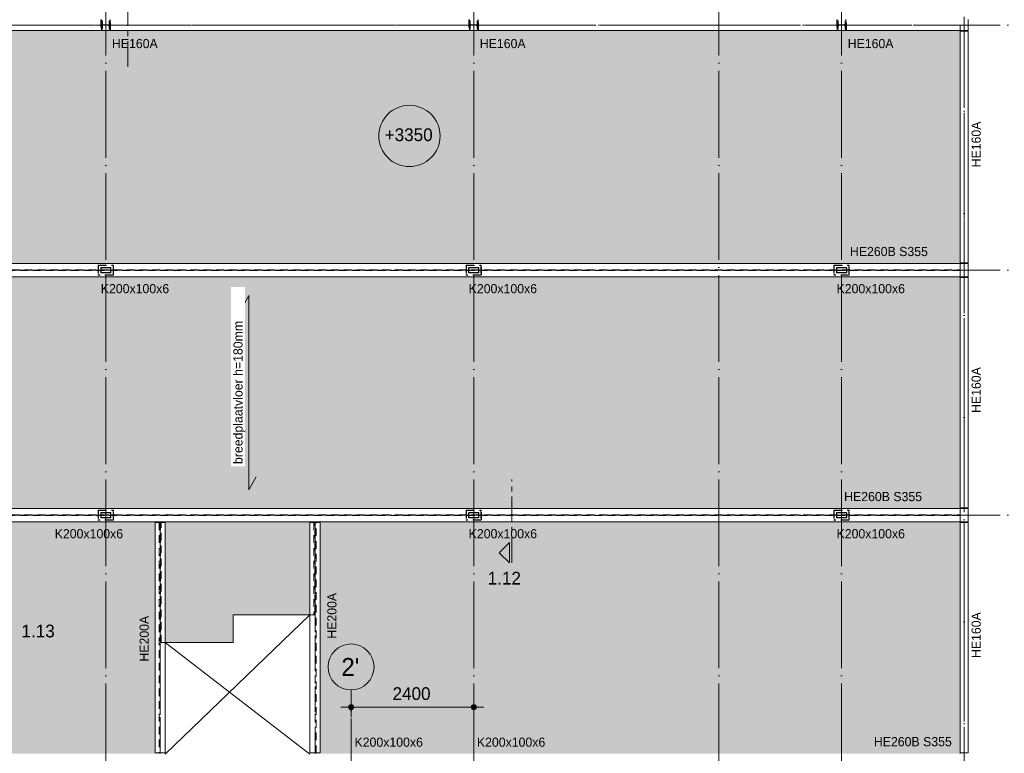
# Model space of a CAD drawing. Header units: millimetres. Extents: x -2900 to 56100, y -900 to 49332.
# Tile 6 of 15: x 10515 to 29785, y 24336 to 38705. Entities that reach past the tile are written whole.
import ezdxf

# ---------------------------------------------------------------- set-up
doc = ezdxf.new("R2010")
doc.units = ezdxf.units.MM
for name, pattern in [('WSP_hartlijn', [800, 500, -100, 100, -100]), ('WSP_hhidden', [250, 150, -100]), ('WSP_stramienlijn', [2000, 1700, -150, 0, -150])]:
    doc.linetypes.add(name, pattern=pattern)
for name, color, linetype, lineweight in [('00_algemeen - 0_13mm', 7, 'Continuous', 13), ('00_algemeen - 0_18mm', 1, 'Continuous', 13), ('00_algemeen - hartlijn', 7, 'WSP_hartlijn', 13), ('00_dimensions', 8, 'Continuous', 13), ('00_maatvoering', 8, 'Continuous', 13), ('00_maatvoering-100', 8, 'Continuous', 13), ('03_viewports - sections', 1, 'Continuous', 13), ('07_stramien', 4, 'Continuous', 13), ('23_vloeren', 2, 'Continuous', 18), ('23_vloeren - hatch', 1, 'Continuous', 18), ('28_hoofddraagconstructies - kolommen en liggers', 1, 'Continuous', 13), ('28_hoofddraagconstructies - kolommen en liggers - staal', 1, 'Continuous', 13), ('28_hoofddraagconstructies - kolommen en liggers - staal -cut-', 2, 'Continuous', 13), ('28_hoofddraagconstructies - tags', 7, 'Continuous', 18)]:
    doc.layers.add(name, color=color, linetype=linetype, lineweight=lineweight)
doc.styles.add('Revittext', font='txt', dxfattribs={"height": 180})
doc.styles.add('Revittext_1', font='txt', dxfattribs={"height": 350})
doc.styles.add('Revittext_2', font='txt', dxfattribs={"height": 250})
doc.styles.add('Revittext_I', font='txt', dxfattribs={"height": 180})
doc.dimstyles.new('WSP_18M_-_transparant_1', dxfattribs={"dimscale": 304.8, "dimtxt": 181.601257, "dimasz": 0.918635, "dimexe": 0.656168, "dimexo": 0.492126, "dimgap": 0.147638, "dimtad": 1, "dimdec": 0, "dimzin": 0, "dimdsep": 46, "dimtxsty": 'Revittext', "dimblk1": 'DOTSMALL', "dimblk2": 'DOTSMALL', "dimsah": 1, "dimcen": 0.09, "dimdle": 0.656168, "dimazin": 0, "dimtfac": 1, "dimtdec": 4, "dimtix": 1, "dimtmove": 0, "dimatfit": 3, "dimfxl": 1, "dimtvp": 1, "dimtolj": 1, "dimtzin": 0, "dimarcsym": 2})
doc.dimstyles.new('WSP_25_-_transparant', dxfattribs={"dimscale": 304.8, "dimtxt": 252.223969, "dimasz": 1.312336, "dimexe": 0.656168, "dimexo": 0.0625, "dimgap": 0.213255, "dimtad": 1, "dimdec": 0, "dimzin": 0, "dimdsep": 46, "dimtxsty": 'Revittext_2', "dimblk1": 'DOTSMALL', "dimblk2": 'DOTSMALL', "dimsah": 1, "dimcen": 0.09, "dimdle": 0.656168, "dimazin": 0, "dimtfac": 1, "dimtdec": 4, "dimtix": 1, "dimtmove": 0, "dimatfit": 3, "dimfxl": 0.656168, "dimfxlon": 1, "dimtvp": 1, "dimtolj": 1, "dimtzin": 0, "dimarcsym": 2})

# ---------------------------------------------------------------- blocks, each defined once
blk = doc.blocks.new('28_WSP_SF_staal - HE v21-0 - HE160A-1331324-1e verd - plot - 100')
at = {"layer": '00_algemeen - hartlijn'}
blk.add_line((-2277.3, 0), (2257.3, 0), dxfattribs=at)
blk = doc.blocks.new('28_WSP_SF_staal - HE v21-0 - HE160A-1331325-1e verd - plot - 100')
at = {"layer": '00_algemeen - hartlijn'}
blk.add_line((-2257.3, 0), (2257.3, 0), dxfattribs=at)
blk = doc.blocks.new('28_WSP_SF_staal - HE v21-0 - HE200A-1331893-1e verd - plot - 100')
at = {"layer": '00_algemeen - hartlijn'}
blk.add_line((-2257.3, 0), (2257.3, 0), dxfattribs=at)
blk = doc.blocks.new('28_WSP_SF_staal - HE v21-0 - HE260B S355-V8-1e verd - plot - 100')
at = {"layer": '00_algemeen - hartlijn'}
for p, q in [((-10790, 0), (-3790, 0)), ((-3784, 0), (-3596, 0)), ((-3590, 0), (3410, 0)), ((3416, 0), (3604, 0)), ((3610, 0), (10610, 0)), ((10616, 0), (10804, 0)), ((10810, 0), (13190, 0))]:
    blk.add_line(p, q, dxfattribs=at)
at = {"layer": '28_hoofddraagconstructies - kolommen en liggers', "linetype": 'WSP_hhidden'}
for p, q in [((-3790, 0), (-3784, 0)), ((-3596, 0), (-3590, 0)), ((3410, 0), (3416, 0)), ((3604, 0), (3610, 0)), ((10610, 0), (10616, 0)), ((10804, 0), (10810, 0))]:
    blk.add_line(p, q, dxfattribs=at)
blk = doc.blocks.new('28_WSP_SF_staal - HE v21-0 - HE220B-1384946-1e verd - plot - 100')
at = {"layer": '00_algemeen - hartlijn'}
for p, q in [((-10814, 0), (-3766, 0)), ((-3614, 0), (3434, 0)), ((3586, 0), (10634, 0)), ((10786, 0), (13190, 0))]:
    blk.add_line(p, q, dxfattribs=at)
at = {"layer": '28_hoofddraagconstructies - kolommen en liggers', "linetype": 'WSP_hhidden'}
for p, q in [((-3766, 0), (-3614, 0)), ((3434, 0), (3586, 0)), ((10634, 0), (10786, 0))]:
    blk.add_line(p, q, dxfattribs=at)
blk = doc.blocks.new('01_WSP_DC_algemeen - overspanningspijl v18-0 - Breedplaatvloer-1158254-1e verd - plot - 100')
at = {"layer": '00_algemeen - 0_18mm'}
for p, q in [((500, 0), (4300, 0)), ((500, 0), (750, -140)), ((4050, 140), (4300, 0))]:
    blk.add_line(p, q, dxfattribs=at)
blk = doc.blocks.new('Detail View - Horizontaal links-29825-1e verd - plot - 100')
at = {"layer": '03_viewports - sections'}
blk.add_hatch(color=240, dxfattribs=at).paths.add_polyline_path([(4, 0.5), (0, 0.5), (2, 2.5)])
at = {"layer": '03_viewports - sections', "color": 240}
for p, q in [((2, 2.5), (0, 0.5)), ((4, 0.5), (2, 2.5)), ((0, 0.5), (4, 0.5))]:
    blk.add_line(p, q, dxfattribs=at)
blk = doc.blocks.new('Spot Elevations - Cirkel 2_5mm-73291-1e verd - plot - 100')
at = {"layer": '00_dimensions', "lineweight": 18}
blk.add_circle((0, 1.86), 6, dxfattribs=at)
blk = doc.blocks.new('DIMBLOCK60-1e verd - plot - 100')
at = {"layer": '00_maatvoering-100'}
h = blk.add_hatch(color=256, dxfattribs=at)
edge = h.paths.add_edge_path()
edge.add_arc((29000, 46007), 35, 0, 360)
h = blk.add_hatch(color=256, dxfattribs=at)
edge = h.paths.add_edge_path()
edge.add_arc((31295, 46007), 35, 0, 360)
for p, q in [((29000, 45906), (29000, 46207)), ((31295, 31715), (31295, 46207)), ((28800, 46007), (31295, 46007)), ((29000, 46007), (29000, 45906))]:
    blk.add_line(p, q, dxfattribs=at)
at = {"layer": '00_maatvoering-100', "linetype": 'WSP_hartlijn'}
blk.add_line((31295, 46007), (31295, 31715), dxfattribs=at)
at = {"layer": '00_maatvoering-100'}
for centre in [(29000, 46007), (31295, 46007)]:
    blk.add_circle(centre, 35, dxfattribs=at)
at = {"layer": '00_maatvoering-100', "color": 0, "insert": (29868, 46285), "char_height": 180, "width": 670.53, "attachment_point": 1, "line_spacing_factor": 0.931288, "style": 'Revittext'}
blk.add_mtext('2295', dxfattribs=at)
blk = doc.blocks.new('_DotSmall')
at = {"color": 0, "linetype": 'ByBlock', "const_width": 0.5}
blk.add_lwpolyline([(-0.0625, 0, 1), (0.0625, 0, 1)], format="xyb", close=True, dxfattribs=at)
blk = doc.blocks.new('Grid - Stramienbol 9_0mm-3500-1e verd - plot - 100')
at = {"layer": '07_stramien'}
blk.add_circle((0, 0), 4.5, dxfattribs=at)
blk = doc.blocks.new('DIMBLOCK63-1e verd - plot - 100')
at = {"layer": '00_maatvoering-100'}
h = blk.add_hatch(color=256, dxfattribs=at)
edge = h.paths.add_edge_path()
edge.add_arc((17000, 25242), 50, 0, 360)
h = blk.add_hatch(color=256, dxfattribs=at)
edge = h.paths.add_edge_path()
edge.add_arc((19400, 25242), 50, 0, 360)
for p, q in [((17000, 25442), (17000, 25042)), ((17000, 25242), (17000, 25442)), ((19400, 25442), (19400, 25042)), ((19400, 25242), (19400, 25442)), ((16800, 25242), (19600, 25242))]:
    blk.add_line(p, q, dxfattribs=at)
for centre in [(17000, 25242), (19400, 25242)]:
    blk.add_circle(centre, 50, dxfattribs=at)
at = {"layer": '00_maatvoering-100', "color": 0, "insert": (17812, 25631), "char_height": 250, "width": 931.29, "attachment_point": 1, "line_spacing_factor": 0.931288, "style": 'Revittext_2'}
blk.add_mtext('2400', dxfattribs=at)

msp = doc.modelspace()

# ---------------------------------------------------------------- hatches: boundary and pattern name
at = {"layer": '23_vloeren - hatch'}
h = msp.add_hatch(color=256, dxfattribs=at)
h.paths.add_polyline_path([(9800, 19510), (9800, 24057.3), (9870, 24057.3), (9870, 24070), (2860, 24070), (2860, 21884.2), (2864.6, 21895.4), (2875.8, 21900), (2984.3, 21900), (2995.4, 21895.4), (3000, 21884.2), (3000, 21775.7), (2995.4, 21764.6), (2984.3, 21760), (2875.8, 21760), (2864.6, 21764.6), (2860, 21775.7), (2860, 19510), (9795.8, 19510)])
h.paths.add_polyline_path([(26798.6, 19540), (28920, 19540), (28920, 24070), (20540, 24070), (20540, 23580), (19440, 23580), (19440, 24070), (17100, 24070), (17100.1, 19540), (26444.4, 19540)])
h.paths.add_polyline_path([(17985, 20955.5), (17105, 20955.5), (17105, 21655.5), (17985, 21655.5), (17985, 21915.5), (18885, 21915.5), (18885, 21215.5), (17985, 21215.5)])
h.paths.add_polyline_path([(2875.8, 21766.3), (2984.3, 21766.3), (2990.9, 21769.1), (2993.7, 21775.7), (2993.7, 21884.2), (2990.9, 21890.9), (2984.3, 21893.7), (2875.8, 21893.7), (2869.1, 21890.9), (2866.3, 21884.2), (2866.3, 21775.7), (2869.1, 21769.1)])
h.paths.add_polyline_path([(22421.2, 22443), (21321.2, 22443), (21321.2, 23043), (22421.2, 23043)])
h.paths.add_polyline_path([(28920, 24330), (28920, 28870), (2860, 28870), (2860, 24330), (13265, 24330), (13265, 24342.7), (13165, 24342.7), (13165, 28857.3), (13365, 28857.3), (13365, 26505), (14694, 26505), (14694, 27050), (16195, 27050), (16195, 28857.3), (16395, 28857.3), (16395, 24342.7), (16295, 24342.7), (16295, 24330), (28569.8, 24330)])
h.paths.add_polyline_path([(9630, 24342.7), (9630, 28857.3), (9770, 28857.3), (9770, 24342.7)])
h.paths.add_polyline_path([(28920, 29130), (28920, 33670), (2860, 33670), (2860, 29130), (28215.6, 29130)])
h.paths.add_polyline_path([(9770, 29142.7), (9630, 29142.7), (9630, 33657.3), (9770, 33657.3), (9770, 29331.1)])
h.paths.add_polyline_path([(28569.8, 33930), (28920, 33930), (28920, 38490), (2860, 38490), (2860, 33930), (28215.6, 33930)])
at = {"layer": '28_hoofddraagconstructies - kolommen en liggers - staal'}
for points in [[(12267, 38520), (12276, 38520.5), (12275.4, 38680), (12267, 38680), (12267, 38618), (12262.6, 38607.4), (12252, 38603), (12148, 38603), (12137.4, 38607.4), (12133, 38618), (12133, 38680), (12124, 38680), (12124, 38520), (12133, 38520.5), (12133, 38582), (12137.4, 38592.6), (12148, 38597), (12252, 38597), (12262.6, 38592.6), (12267, 38582), (12267, 38520.5)], [(19467, 38520), (19476, 38520.5), (19476, 38680), (19467, 38680), (19467, 38618), (19462.6, 38607.4), (19452, 38603), (19348, 38603), (19337.4, 38607.4), (19333, 38618), (19333, 38680), (19324, 38680), (19324, 38520), (19333, 38520.5), (19333, 38582), (19337.4, 38592.6), (19348, 38597), (19452, 38597), (19462.6, 38592.6), (19467, 38582), (19467, 38520.5)], [(26533, 38520), (26533, 38582), (26537.4, 38592.6), (26548, 38597), (26652, 38597), (26662.6, 38592.6), (26667, 38582), (26667, 38520), (26676, 38520.5), (26676, 38680), (26667, 38680), (26667, 38618), (26662.6, 38607.4), (26652, 38603), (26548, 38603), (26537.4, 38607.4), (26533, 38618), (26533, 38680), (26524, 38680), (26524, 38520)]]:
    msp.add_hatch(color=256, dxfattribs=at).paths.add_polyline_path(points)
h = msp.add_hatch(color=256, dxfattribs=at)
h.paths.add_polyline_path([(12109, 33750), (12291, 33750), (12297.4, 33752.6), (12300, 33759), (12300, 33841), (12297.4, 33847.4), (12291, 33850), (12109, 33850), (12102.6, 33847.4), (12100, 33841), (12100, 33759), (12102.6, 33752.6)])
h.paths.add_polyline_path([(12288, 33756), (12112, 33756), (12107.8, 33757.8), (12106, 33762), (12106, 33838), (12107.8, 33842.2), (12112, 33844), (12288, 33844), (12292.2, 33842.2), (12294, 33838), (12294, 33762), (12292.2, 33757.8)])
h = msp.add_hatch(color=256, dxfattribs=at)
h.paths.add_polyline_path([(19359.9, 33750), (19491, 33750), (19497.4, 33752.6), (19500, 33759), (19500, 33841), (19497.4, 33847.4), (19491, 33850), (19309, 33850), (19302.6, 33847.4), (19300, 33841), (19300, 33759), (19302.6, 33752.6), (19309, 33750)])
h.paths.add_polyline_path([(19488, 33756), (19312, 33756), (19307.8, 33757.8), (19306, 33762), (19306, 33838), (19307.8, 33842.2), (19312, 33844), (19488, 33844), (19492.2, 33842.2), (19494, 33838), (19494, 33762), (19492.2, 33757.8)])
h = msp.add_hatch(color=256, dxfattribs=at)
h.paths.add_polyline_path([(26509, 33750), (26691, 33750), (26697.4, 33752.6), (26700, 33759), (26700, 33841), (26697.4, 33847.4), (26691, 33850), (26509, 33850), (26502.6, 33847.4), (26500, 33841), (26500, 33759), (26502.6, 33752.6)])
h.paths.add_polyline_path([(26688, 33756), (26512, 33756), (26507.8, 33757.8), (26506, 33762), (26506, 33838), (26507.8, 33842.2), (26512, 33844), (26688, 33844), (26692.2, 33842.2), (26694, 33838), (26694, 33762), (26692.2, 33757.8)])
h = msp.add_hatch(color=256, dxfattribs=at)
h.paths.add_polyline_path([(12109, 28950), (12291, 28950), (12297.4, 28952.6), (12300, 28959), (12300, 29041), (12297.4, 29047.4), (12291, 29050), (12109, 29050), (12102.6, 29047.4), (12100, 29041), (12100, 28959), (12102.6, 28952.6)])
h.paths.add_polyline_path([(12275.4, 28956), (12112, 28956), (12107.8, 28957.8), (12106, 28962), (12106, 29038), (12107.8, 29042.2), (12112, 29044), (12288, 29044), (12292.2, 29042.2), (12294, 29038), (12294, 28962), (12292.2, 28957.8), (12288, 28956)])
h = msp.add_hatch(color=256, dxfattribs=at)
h.paths.add_polyline_path([(19359.9, 28950), (19491, 28950), (19497.4, 28952.6), (19500, 28959), (19500, 29041), (19497.4, 29047.4), (19491, 29050), (19309, 29050), (19302.6, 29047.4), (19300, 29041), (19300, 28959), (19302.6, 28952.6), (19309, 28950)])
h.paths.add_polyline_path([(19488, 28956), (19312, 28956), (19307.8, 28957.8), (19306, 28962), (19306, 29038), (19307.8, 29042.2), (19312, 29044), (19488, 29044), (19492.2, 29042.2), (19494, 29038), (19494, 28962), (19492.2, 28957.8)])
h = msp.add_hatch(color=256, dxfattribs=at)
h.paths.add_polyline_path([(26509, 28950), (26691, 28950), (26697.4, 28952.6), (26700, 28959), (26700, 29041), (26697.4, 29047.4), (26691, 29050), (26509, 29050), (26502.6, 29047.4), (26500, 29041), (26500, 28959), (26502.6, 28952.6)])
h.paths.add_polyline_path([(26512, 28956), (26507.8, 28957.8), (26506, 28962), (26506, 29038), (26507.8, 29042.2), (26512, 29044), (26688, 29044), (26692.2, 29042.2), (26694, 29038), (26694, 28962), (26692.2, 28957.8), (26688, 28956)])

# ---------------------------------------------------------------- linework, layer by layer
at = {"layer": '00_algemeen - 0_13mm'}
for p, q in [((16195, 27050), (13365, 24320)), ((13365, 26505), (16195, 24320))]:
    msp.add_line(p, q, dxfattribs=at)
at = {"layer": '03_viewports - sections', "color": 20, "linetype": 'WSP_hartlijn', "lineweight": 18}
for p, q in [((12628.6, 37784.1), (12628.6, 41068.7)), ((20148.6, 28064.3), (20148.6, 29696.1))]:
    msp.add_line(p, q, dxfattribs=at)
at = {"layer": '07_stramien', "linetype": 'WSP_stramienlijn'}
for p, q in [((12200, 0), (12200, 48432.3)), ((19400, 0), (19400, 48432.3)), ((24200, 0), (24200, 48432.3)), ((26600, 0), (26600, 48432.3)), ((29000, 13061.2), (29000, 48432.3)), ((-2000, 38600), (55200, 38600)), ((-2000, 33800), (55200, 33800)), ((-2000, 29000), (55200, 29000)), ((17000, 17317), (17000, 25577.7))]:
    msp.add_line(p, q, dxfattribs=at)
at = {"layer": '23_vloeren', "linetype": 'WSP_hhidden', "lineweight": 13}
for p, q in [((12143.6, 38595.2), (5056.4, 38595.2)), ((12256.1, 38595.2), (12143.9, 38595.2)), ((19343.6, 38595.2), (12256.4, 38595.2)), ((19456.1, 38595.2), (19343.9, 38595.2)), ((26543.6, 38595.2), (19456.4, 38595.2)), ((26656.1, 38595.2), (26543.9, 38595.2)), ((28920, 38595.2), (26656.4, 38595.2)), ((28920, 38595.2), (28920, 38490)), ((28920, 33930), (28920, 33805)), ((2860, 33805), (28920, 33805)), ((28920, 33795), (2860, 33795)), ((28920, 33795), (28920, 33670)), ((28920, 29130), (28920, 29005)), ((2860, 29005), (28920, 29005)), ((28920, 28995), (2860, 28995)), ((28920, 28995), (28920, 28870)), ((13243.7, 28857.3), (13243.7, 24342.7)), ((13261.7, 24342.7), (13261.7, 28857.3)), ((13268.2, 28857.3), (13268.2, 26505)), ((13286.2, 26505), (13286.2, 28857.3)), ((16273.7, 28857.3), (16273.7, 27050)), ((16291.7, 27050), (16291.7, 28857.3)), ((16298.2, 28857.3), (16298.2, 24342.7)), ((16316.2, 24342.7), (16316.2, 28857.3)), ((16195, 27050), (16291.7, 27050)), ((13268.2, 26505), (13365, 26505))]:
    msp.add_line(p, q, dxfattribs=at)
at = {"layer": '23_vloeren'}
for p, q in [((28920, 38490), (2860, 38490)), ((28920, 33930), (28920, 38490)), ((2860, 33930), (28920, 33930)), ((28920, 33670), (2860, 33670)), ((28920, 29130), (28920, 33670)), ((2860, 29130), (28920, 29130)), ((28920, 28870), (2860, 28870)), ((13165, 24342.7), (13165, 28857.3)), ((13165, 28857.3), (13365, 28857.3)), ((13365, 28857.3), (13365, 26505)), ((16195, 27050), (16195, 28857.3)), ((16195, 28857.3), (16395, 28857.3)), ((16395, 28857.3), (16395, 24342.7)), ((28920, 24330), (28920, 28870)), ((14694, 26505), (14694, 27050)), ((14694, 27050), (16195, 27050)), ((13365, 26505), (14694, 26505)), ((13265, 24342.7), (13165, 24342.7)), ((13265, 24330), (13265, 24342.7)), ((16395, 24342.7), (16295, 24342.7)), ((16295, 24342.7), (16295, 24330))]:
    msp.add_line(p, q, dxfattribs=at)
at = {"layer": '28_hoofddraagconstructies - kolommen en liggers', "linetype": 'WSP_hhidden'}
for p, q in [((12115, 38700), (12105, 38700)), ((12105, 38700), (12105, 38500)), ((12115, 38621.2), (12115, 38700)), ((12115, 38500), (12115, 38578.7)), ((12147.3, 38603.2), (12133, 38603.2)), ((12133, 38596.7), (12147.3, 38596.7)), ((12252.5, 38603.2), (12147.5, 38603.2)), ((12147.5, 38596.7), (12252.5, 38596.7)), ((12267, 38603.2), (12252.7, 38603.2)), ((12252.7, 38596.7), (12267, 38596.7)), ((12295, 38700), (12285, 38700)), ((12285, 38700), (12285, 38621.2)), ((12285, 38578.7), (12285, 38500)), ((12295, 38500), (12295, 38700)), ((19315, 38700), (19305, 38700)), ((19305, 38700), (19305, 38500)), ((19315, 38621.2), (19315, 38700)), ((19315, 38500), (19315, 38578.7)), ((19347.3, 38603.2), (19333, 38603.2)), ((19333, 38596.7), (19347.3, 38596.7)), ((19452.5, 38603.2), (19347.5, 38603.2)), ((19347.5, 38596.7), (19452.5, 38596.7)), ((19467, 38603.2), (19452.7, 38603.2)), ((19452.7, 38596.7), (19467, 38596.7)), ((19495, 38700), (19485, 38700)), ((19485, 38700), (19485, 38621.2)), ((19485, 38578.7), (19485, 38500)), ((19495, 38500), (19495, 38700)), ((26515, 38700), (26505, 38700)), ((26505, 38700), (26505, 38500)), ((26515, 38621.2), (26515, 38700)), ((26515, 38500), (26515, 38578.7)), ((26547.3, 38603.2), (26533, 38603.2)), ((26533, 38596.7), (26547.3, 38596.7)), ((26652.5, 38603.2), (26547.5, 38603.2)), ((26547.5, 38596.7), (26652.5, 38596.7)), ((26667, 38603.2), (26652.7, 38603.2)), ((26652.7, 38596.7), (26667, 38596.7)), ((26695, 38700), (26685, 38700)), ((26685, 38700), (26685, 38621.2)), ((26685, 38578.7), (26685, 38500)), ((26695, 38500), (26695, 38700)), ((12105, 38500), (12115, 38500)), ((12285, 38500), (12295, 38500)), ((19305, 38500), (19315, 38500)), ((19485, 38500), (19495, 38500)), ((26505, 38500), (26515, 38500)), ((26685, 38500), (26695, 38500)), ((12050, 33888), (12050, 33712)), ((12058, 33884), (12058, 33716)), ((12062, 33900), (12338, 33900)), ((12066, 33892), (12334, 33892)), ((12342, 33884), (12342, 33716)), ((12350, 33712), (12350, 33888)), ((19250, 33888), (19250, 33712)), ((19258, 33884), (19258, 33716)), ((19262, 33900), (19538, 33900)), ((19266, 33892), (19534, 33892)), ((19542, 33884), (19542, 33716)), ((19550, 33712), (19550, 33888)), ((26450, 33888), (26450, 33712)), ((26458, 33884), (26458, 33716)), ((26462, 33900), (26738, 33900)), ((26466, 33892), (26734, 33892)), ((26742, 33884), (26742, 33716)), ((26750, 33712), (26750, 33888)), ((12338, 33700), (12062, 33700)), ((12334, 33708), (12066, 33708)), ((19538, 33700), (19262, 33700)), ((19534, 33708), (19266, 33708)), ((26738, 33700), (26462, 33700)), ((26734, 33708), (26466, 33708)), ((12062, 29100), (12338, 29100)), ((19262, 29100), (19538, 29100)), ((26462, 29100), (26738, 29100)), ((12050, 29088), (12050, 28912)), ((12058, 29084), (12058, 28916)), ((12066, 29092), (12334, 29092)), ((12334, 28908), (12066, 28908)), ((12342, 29084), (12342, 28916)), ((12350, 28912), (12350, 29088)), ((19250, 29088), (19250, 28912)), ((19258, 29084), (19258, 28916)), ((19266, 29092), (19534, 29092)), ((19534, 28908), (19266, 28908)), ((19542, 29084), (19542, 28916)), ((19550, 28912), (19550, 29088)), ((26450, 29088), (26450, 28912)), ((26458, 29084), (26458, 28916)), ((26466, 29092), (26734, 29092)), ((26734, 28908), (26466, 28908)), ((26742, 29084), (26742, 28916)), ((26750, 28912), (26750, 29088)), ((12338, 28900), (12062, 28900)), ((19538, 28900), (19262, 28900)), ((26738, 28900), (26462, 28900))]:
    msp.add_line(p, q, dxfattribs=at)
for centre, radius, start, end in [((12133, 38621.2), 18, 180, 270), ((12133, 38578.7), 18, 112.81006, 180), ((12133, 38578.7), 18, 90, 111.98242), ((12267, 38621.2), 18, 270, 0), ((12267, 38578.7), 18, 68.01758, 90), ((12267, 38578.7), 18, 0, 67.18994), ((19333, 38621.2), 18, 180, 270), ((19333, 38578.7), 18, 112.81006, 180), ((19333, 38578.7), 18, 90, 111.98242), ((19467, 38621.2), 18, 270, 0), ((19467, 38578.7), 18, 68.01758, 90), ((19467, 38578.7), 18, 0, 67.18994), ((26533, 38621.2), 18, 180, 270), ((26533, 38578.7), 18, 112.81006, 180), ((26533, 38578.7), 18, 90, 111.98242), ((26667, 38621.2), 18, 270, 0), ((26667, 38578.7), 18, 68.01758, 90), ((26667, 38578.7), 18, 0, 67.18994), ((12062, 33888), 12, 90, 180), ((12066, 33884), 8, 90, 180), ((12334, 33884), 8, 0, 90), ((12338, 33888), 12, 0, 90), ((19262, 33888), 12, 90, 180), ((19266, 33884), 8, 90, 180), ((19534, 33884), 8, 0, 90), ((19538, 33888), 12, 0, 90), ((26462, 33888), 12, 90, 180), ((26466, 33884), 8, 90, 180), ((26734, 33884), 8, 0, 90), ((26738, 33888), 12, 0, 90), ((12062, 33712), 12, 180, 270), ((12066, 33716), 8, 180, 270), ((12334, 33716), 8, 270, 0), ((12338, 33712), 12, 270, 0), ((19262, 33712), 12, 180, 270), ((19266, 33716), 8, 180, 270), ((19534, 33716), 8, 270, 0), ((19538, 33712), 12, 270, 0), ((26462, 33712), 12, 180, 270), ((26466, 33716), 8, 180, 270), ((26734, 33716), 8, 270, 0), ((26738, 33712), 12, 270, 0), ((12062, 29088), 12, 90, 180), ((12338, 29088), 12, 0, 90), ((19262, 29088), 12, 90, 180), ((19538, 29088), 12, 0, 90), ((26462, 29088), 12, 90, 180), ((26738, 29088), 12, 0, 90), ((12062, 28912), 12, 180, 270), ((12066, 29084), 8, 90, 180), ((12066, 28916), 8, 180, 270), ((12334, 29084), 8, 0, 90), ((12334, 28916), 8, 270, 0), ((12338, 28912), 12, 270, 0), ((19262, 28912), 12, 180, 270), ((19266, 29084), 8, 90, 180), ((19266, 28916), 8, 180, 270), ((19534, 29084), 8, 0, 90), ((19534, 28916), 8, 270, 0), ((19538, 28912), 12, 270, 0), ((26462, 28912), 12, 180, 270), ((26466, 29084), 8, 90, 180), ((26466, 28916), 8, 180, 270), ((26734, 29084), 8, 0, 90), ((26734, 28916), 8, 270, 0), ((26738, 28912), 12, 270, 0)]:
    msp.add_arc(centre, radius, start, end, dxfattribs=at)
at = {"layer": '28_hoofddraagconstructies - kolommen en liggers - staal'}
for p, q in [((29080, 38710), (29080, 38490)), ((28920, 38490), (2860, 38490)), ((29080, 38490), (28920, 38490)), ((28920, 38477.3), (29080, 38477.3)), ((28920, 33942.7), (28920, 38477.3)), ((29080, 38477.3), (29080, 33942.7)), ((2860, 33930), (28920, 33930)), ((29080, 33942.7), (28920, 33942.7)), ((28920, 33930), (29080, 33930)), ((29080, 33930), (29080, 33670)), ((28920, 33670), (2860, 33670)), ((29080, 33670), (28920, 33670)), ((28920, 33657.3), (29080, 33657.3)), ((28920, 29142.7), (28920, 33657.3)), ((29080, 33657.3), (29080, 29142.7)), ((2860, 29130), (28920, 29130)), ((29080, 29142.7), (28920, 29142.7)), ((28920, 29130), (29080, 29130)), ((29080, 29130), (29080, 28870)), ((28920, 28870), (2860, 28870)), ((13165, 28857.3), (13365, 28857.3)), ((13165, 24342.7), (13165, 28857.3)), ((13365, 28857.3), (13365, 26505)), ((16195, 28857.3), (16395, 28857.3)), ((16195, 27050), (16195, 28857.3)), ((16395, 28857.3), (16395, 24342.7)), ((29080, 28870), (28920, 28870)), ((28920, 28857.3), (29080, 28857.3)), ((28920, 24342.7), (28920, 28857.3)), ((29080, 28857.3), (29080, 24342.7)), ((16195, 24342.7), (16195, 27050)), ((13365, 26505), (13365, 24342.7)), ((13265, 24342.7), (13165, 24342.7)), ((13365, 24342.7), (13265, 24342.7)), ((16295, 24342.7), (16195, 24342.7)), ((16395, 24342.7), (16295, 24342.7)), ((29080, 24342.7), (28920, 24342.7))]:
    msp.add_line(p, q, dxfattribs=at)
at = {"layer": '28_hoofddraagconstructies - kolommen en liggers - staal -cut-'}
for p, q in [((12133, 38680), (12124, 38680)), ((12124, 38680), (12124, 38520)), ((12133, 38618), (12133, 38680)), ((12133, 38520), (12133, 38582)), ((12252, 38603), (12148, 38603)), ((12148, 38597), (12252, 38597)), ((12276, 38680), (12267, 38680)), ((12267, 38680), (12267, 38618)), ((12267, 38582), (12267, 38520)), ((12276, 38520), (12276, 38680)), ((19333, 38680), (19324, 38680)), ((19324, 38680), (19324, 38520)), ((19333, 38618), (19333, 38680)), ((19333, 38520), (19333, 38582)), ((19452, 38603), (19348, 38603)), ((19348, 38597), (19452, 38597)), ((19476, 38680), (19467, 38680)), ((19467, 38680), (19467, 38618)), ((19467, 38582), (19467, 38520)), ((19476, 38520), (19476, 38680)), ((26533, 38680), (26524, 38680)), ((26524, 38680), (26524, 38520)), ((26533, 38618), (26533, 38680)), ((26533, 38520), (26533, 38582)), ((26652, 38603), (26548, 38603)), ((26548, 38597), (26652, 38597)), ((26676, 38680), (26667, 38680)), ((26667, 38680), (26667, 38618)), ((26667, 38582), (26667, 38520)), ((26676, 38520), (26676, 38680)), ((12124, 38520), (12133, 38520)), ((12267, 38520), (12276, 38520)), ((19324, 38520), (19333, 38520)), ((19467, 38520), (19476, 38520)), ((26524, 38520), (26533, 38520)), ((26667, 38520), (26676, 38520)), ((12100, 33841), (12100, 33759)), ((12106, 33762), (12106, 33838)), ((12291, 33850), (12109, 33850)), ((12109, 33750), (12291, 33750)), ((12112, 33844), (12288, 33844)), ((12288, 33756), (12112, 33756)), ((12294, 33838), (12294, 33762)), ((12300, 33759), (12300, 33841)), ((19300, 33841), (19300, 33759)), ((19306, 33762), (19306, 33838)), ((19491, 33850), (19309, 33850)), ((19309, 33750), (19491, 33750)), ((19312, 33844), (19488, 33844)), ((19488, 33756), (19312, 33756)), ((19494, 33838), (19494, 33762)), ((19500, 33759), (19500, 33841)), ((26500, 33841), (26500, 33759)), ((26506, 33762), (26506, 33838)), ((26691, 33850), (26509, 33850)), ((26509, 33750), (26691, 33750)), ((26512, 33844), (26688, 33844)), ((26688, 33756), (26512, 33756)), ((26694, 33838), (26694, 33762)), ((26700, 33759), (26700, 33841)), ((12100, 29041), (12100, 28959)), ((12106, 28962), (12106, 29038)), ((12291, 29050), (12109, 29050)), ((12109, 28950), (12291, 28950)), ((12112, 29044), (12288, 29044)), ((12288, 28956), (12112, 28956)), ((12294, 29038), (12294, 28962)), ((12300, 28959), (12300, 29041)), ((19300, 29041), (19300, 28959)), ((19306, 28962), (19306, 29038)), ((19491, 29050), (19309, 29050)), ((19309, 28950), (19491, 28950)), ((19312, 29044), (19488, 29044)), ((19488, 28956), (19312, 28956)), ((19494, 29038), (19494, 28962)), ((19500, 28959), (19500, 29041)), ((26500, 29041), (26500, 28959)), ((26506, 28962), (26506, 29038)), ((26691, 29050), (26509, 29050)), ((26509, 28950), (26691, 28950)), ((26512, 29044), (26688, 29044)), ((26688, 28956), (26512, 28956)), ((26694, 29038), (26694, 28962)), ((26700, 28959), (26700, 29041))]:
    msp.add_line(p, q, dxfattribs=at)
for centre, radius, start, end in [((12148, 38618), 15, 180, 270), ((12148, 38582), 15, 90, 180), ((12252, 38618), 15, 270, 0), ((12252, 38582), 15, 0, 90), ((19348, 38618), 15, 180, 270), ((19348, 38582), 15, 90, 180), ((19452, 38618), 15, 270, 0), ((19452, 38582), 15, 0, 90), ((26548, 38618), 15, 180, 270), ((26548, 38582), 15, 90, 180), ((26652, 38618), 15, 270, 0), ((26652, 38582), 15, 0, 90), ((12109, 33841), 9, 90, 180), ((12109, 33759), 9, 180, 270), ((12112, 33838), 6, 90, 180), ((12112, 33762), 6, 180, 270), ((12288, 33838), 6, 0, 90), ((12288, 33762), 6, 270, 0), ((12291, 33841), 9, 0, 90), ((12291, 33759), 9, 270, 0), ((19309, 33841), 9, 90, 180), ((19309, 33759), 9, 180, 270), ((19312, 33838), 6, 90, 180), ((19312, 33762), 6, 180, 270), ((19488, 33838), 6, 0, 90), ((19488, 33762), 6, 270, 0), ((19491, 33841), 9, 0, 90), ((19491, 33759), 9, 270, 0), ((26509, 33841), 9, 90, 180), ((26509, 33759), 9, 180, 270), ((26512, 33838), 6, 90, 180), ((26512, 33762), 6, 180, 270), ((26688, 33838), 6, 0, 90), ((26688, 33762), 6, 270, 0), ((26691, 33841), 9, 0, 90), ((26691, 33759), 9, 270, 0), ((12109, 29041), 9, 90, 180), ((12109, 28959), 9, 180, 270), ((12112, 29038), 6, 90, 180), ((12112, 28962), 6, 180, 270), ((12288, 29038), 6, 0, 90), ((12288, 28962), 6, 270, 0), ((12291, 29041), 9, 0, 90), ((12291, 28959), 9, 270, 0), ((19309, 29041), 9, 90, 180), ((19309, 28959), 9, 180, 270), ((19312, 29038), 6, 90, 180), ((19312, 28962), 6, 180, 270), ((19488, 29038), 6, 0, 90), ((19488, 28962), 6, 270, 0), ((19491, 29041), 9, 0, 90), ((19491, 28959), 9, 270, 0), ((26509, 29041), 9, 90, 180), ((26509, 28959), 9, 180, 270), ((26512, 29038), 6, 90, 180), ((26512, 28962), 6, 180, 270), ((26688, 29038), 6, 0, 90), ((26688, 28962), 6, 270, 0), ((26691, 29041), 9, 0, 90), ((26691, 28959), 9, 270, 0)]:
    msp.add_arc(centre, radius, start, end, dxfattribs=at)

# ---------------------------------------------------------------- block references
at = {"layer": '00_algemeen - 0_18mm', "rotation": 89.9999999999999}
msp.add_blockref('01_WSP_DC_algemeen - overspanningspijl v18-0 - Breedplaatvloer-1158254-1e verd - plot - 100', (15000, 29000), dxfattribs=at)
at = {"layer": '00_algemeen - hartlijn'}
for name, p, rotation in [('28_WSP_SF_staal - HE v21-0 - HE160A-1331324-1e verd - plot - 100', (29000, 36200), 270.0000000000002), ('28_WSP_SF_staal - HE v21-0 - HE160A-1331325-1e verd - plot - 100', (29000, 31400), 270.0000000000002), ('28_WSP_SF_staal - HE v21-0 - HE200A-1331893-1e verd - plot - 100', (13265, 26600), 89.99999999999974), ('28_WSP_SF_staal - HE v21-0 - HE200A-1331893-1e verd - plot - 100', (16295, 26600), 89.99999999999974), ('28_WSP_SF_staal - HE v21-0 - HE160A-1331325-1e verd - plot - 100', (29000, 26600), 270.0000000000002)]:
    msp.add_blockref(name, p, dxfattribs=dict(at, rotation=rotation))
at = {"layer": '00_dimensions', "lineweight": 18, "extrusion": (0, 0, -1), "xscale": 99.99999999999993, "yscale": 99.99999999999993, "zscale": 99.99999999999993}
msp.add_blockref('Spot Elevations - Cirkel 2_5mm-73291-1e verd - plot - 100', (-18142.5, 36241.7), dxfattribs=at)
at = {"layer": '03_viewports - sections', "color": 20, "lineweight": 18, "xscale": 99.99999999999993, "yscale": 99.99999999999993, "zscale": 99.99999999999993, "rotation": 90}
msp.add_blockref('Detail View - Horizontaal links-29825-1e verd - plot - 100', (20148.6, 28064.3), dxfattribs=at)
at = {"layer": '07_stramien', "xscale": 99.99999999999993, "yscale": 99.99999999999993, "zscale": 99.99999999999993}
msp.add_blockref('Grid - Stramienbol 9_0mm-3500-1e verd - plot - 100', (17000, 26027.7), dxfattribs=at)
at = {"layer": '28_hoofddraagconstructies - kolommen en liggers', "linetype": 'WSP_hhidden'}
for name, p in [('28_WSP_SF_staal - HE v21-0 - HE220B-1384946-1e verd - plot - 100', (15890, 38600)), ('28_WSP_SF_staal - HE v21-0 - HE260B S355-V8-1e verd - plot - 100', (15890, 33800)), ('28_WSP_SF_staal - HE v21-0 - HE260B S355-V8-1e verd - plot - 100', (15890, 29000))]:
    msp.add_blockref(name, p, dxfattribs=at)

# ---------------------------------------------------------------- texts
at = {"layer": '00_dimensions', "insert": (17658.3, 36577.1), "char_height": 250, "width": 1162.2, "attachment_point": 1, "line_spacing_factor": 0.931288, "style": 'Revittext_2'}
msp.add_mtext('+3350', dxfattribs=at)
at = {"layer": '03_viewports - sections', "color": 20, "char_height": 250, "width": 817.721, "attachment_point": 1, "style": 'Revittext_2'}
for s, insert in [('1.12', (19673.8, 27891.8)), ('1.13', (10549.8, 26857.1))]:
    msp.add_mtext(s, dxfattribs=dict(at, insert=insert))
at = {"layer": '07_stramien', "insert": (16811.4, 26203.4), "char_height": 350, "width": 448.945, "attachment_point": 1, "style": 'Revittext_1'}
msp.add_mtext("2'", dxfattribs=at)
at = {"layer": '28_hoofddraagconstructies - tags', "lineweight": 13, "char_height": 180, "attachment_point": 1}
for s, insert, width, style in [('HE160A', (12319.7, 38327.2), 1122.362, 'Revittext_I'), ('HE160A', (19519.7, 38327.2), 1122.362, 'Revittext_I'), ('HE160A', (26719.7, 38327.2), 1122.362, 'Revittext_I'), ('HE260B S355', (26763.9, 34254.9), 1908.016, 'Revittext'), ('K200x100x6', (12101.7, 33527.2), 1651.476, 'Revittext_I'), ('K200x100x6', (19301.7, 33527.2), 1651.476, 'Revittext_I'), ('K200x100x6', (26501.7, 33527.2), 1651.476, 'Revittext_I'), ('HE260B S355', (26650, 29454.9), 1908.016, 'Revittext'), ('K200x100x6', (11199.9, 28727.2), 1651.476, 'Revittext_I'), ('K200x100x6', (19301.7, 28727.2), 1651.476, 'Revittext_I'), ('K200x100x6', (26501.7, 28727.2), 1651.476, 'Revittext_I'), ('K200x100x6', (17067.4, 24644.5), 1651.476, 'Revittext_I'), ('K200x100x6', (19462.4, 24644.5), 1651.476, 'Revittext_I'), ('HE260B S355', (27231.8, 24654.9), 1908.016, 'Revittext')]:
    msp.add_mtext(s, dxfattribs=dict(at, insert=insert, width=width, style=style))
at = {"layer": '28_hoofddraagconstructies - tags', "lineweight": 13, "char_height": 180, "width": 1122.362, "attachment_point": 1, "rotation": 90, "style": 'Revittext'}
for s, insert in [('HE160A', (29143.9, 35812.6)), ('HE160A', (29143.9, 31002.6)), ('HE200A', (16534.3, 26581.6)), ('HE200A', (12861.2, 26133.3)), ('HE160A', (29143.9, 26202.6))]:
    msp.add_mtext(s, dxfattribs=dict(at, insert=insert))

# ---------------------------------------------------------------- dimensions: what is measured, and where the dimension line sits
at = {"layer": '00_maatvoering'}
for base, p1, p2, dimstyle, override, picture, middle in [((31295, 46006.5), (29000, 46056), (31295, 31565), 'WSP_18M_-_transparant_1', {"dimpost": '<>', "dimfxl": 14671.642666}, 'DIMBLOCK60-1e verd - plot - 100', (30147.5, 46143.4)), ((19400, 25241.8), (17000, 25441.8), (19400, 25441.8), 'WSP_25_-_transparant', {"dimpost": '<>', "dimfxl": 2400}, 'DIMBLOCK63-1e verd - plot - 100', (18200, 25434.5))]:
    dim = msp.add_linear_dim(base=base, p1=p1, p2=p2, dimstyle=dimstyle, override=override, dxfattribs=at)
    dim.commit()
    dim.dimension.update_dxf_attribs({"geometry": picture, "text_midpoint": middle})

# ---------------------------------------------------------------- next in the draw order: texts
at = {"layer": '00_algemeen - 0_18mm', "insert": (14696.8, 30002), "char_height": 180, "width": 3423.206, "attachment_point": 1, "rotation": 90, "style": 'Revittext', "bg_fill": 3, "box_fill_scale": 1.25, "bg_fill_color": 256, "bg_fill_true_color": 13158600, "bg_fill_transparency": 0}
msp.add_mtext('breedplaatvloer h=180mm', dxfattribs=at)

doc.saveas('drawing.dxf')
